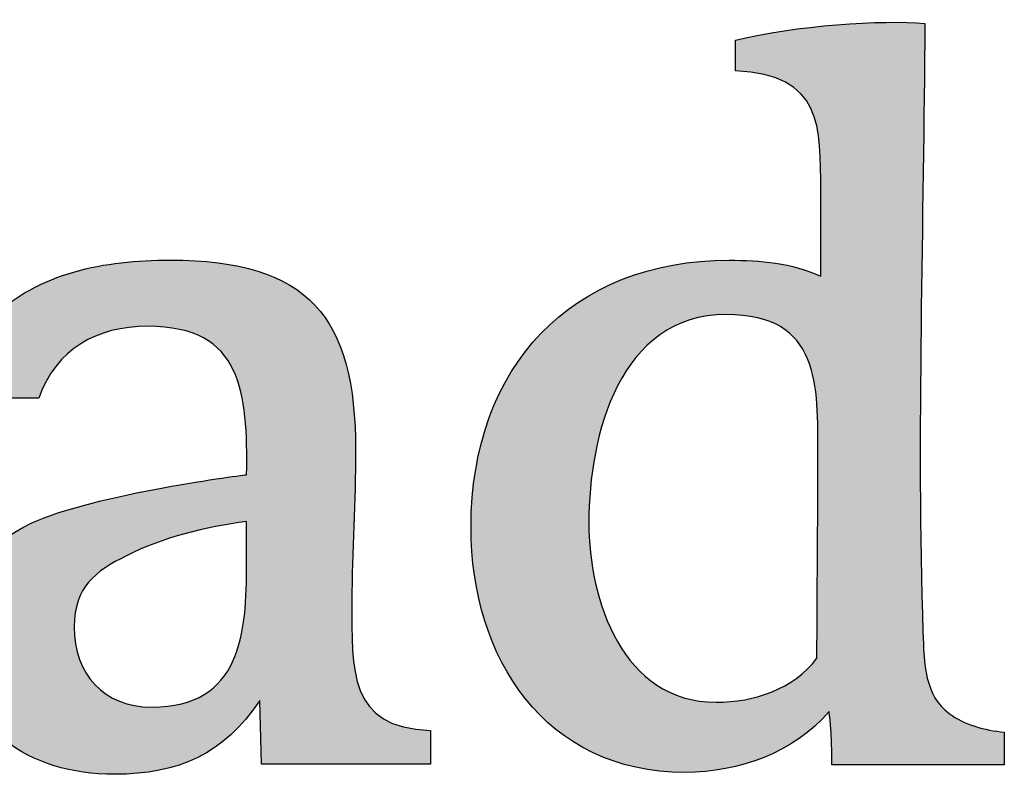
# Model space of a CAD drawing. Header units: millimetres. Extents: x 721 to 836, y 20 to 293.
# Tile 14 of 19: x 770 to 779, y 142 to 149. Entities that reach past the tile are written whole.
import ezdxf

# ---------------------------------------------------------------- set-up
doc = ezdxf.new("R2010")
doc.units = ezdxf.units.MM
doc.layers.add('P-------W3-', color=8, linetype='Continuous')
doc.layers.add('P-------W34', color=8, linetype='Continuous')

# ---------------------------------------------------------------- blocks, each defined once
blk = doc.blocks.new('STADSFAST_LOGO')
at = {"layer": 'P-------W34'}
h = blk.add_hatch(color=256, dxfattribs=at)
h.dxf.hatch_style = 1
edge = h.paths.add_edge_path()
edge.add_spline(control_points=[(778.2465, 143.3277), (778.1882, 145.0478), (778.2547, 147.0159), (778.2631, 148.7283)], knot_values=[3, 3, 3, 3, 4, 4, 4, 4], degree=3, periodic=0)
edge.add_spline(control_points=[(778.2631, 148.7283), (777.8971, 148.7615), (777.1074, 148.7118), (776.585, 148.5794)], knot_values=[4, 4, 4, 4, 5, 5, 5, 5], degree=3, periodic=0)
edge.add_spline(control_points=[(776.585, 148.5794), (776.585, 148.5794), (776.585, 148.3064), (776.585, 148.3064)], knot_values=[5.00001, 5.00001, 5.00001, 5.00001, 6, 6, 6, 6], degree=3, periodic=0)
edge.add_spline(control_points=[(776.585, 148.3064), (777.3564, 148.2733), (777.3397, 147.8101), (777.3397, 147.2393)], knot_values=[6, 6, 6, 6, 7, 7, 7, 7], degree=3, periodic=0)
edge.add_spline(control_points=[(777.3397, 147.2393), (777.3397, 146.958), (777.3397, 146.6933), (777.3397, 146.4858)], knot_values=[7, 7, 7, 7, 8, 8, 8, 8], degree=3, periodic=0)
edge.add_spline(control_points=[(777.3397, 146.4858), (777.0826, 146.6022), (776.8006, 146.6271), (776.527, 146.6271)], knot_values=[8, 8, 8, 8, 9, 9, 9, 9], degree=3, periodic=0)
edge.add_spline(control_points=[(776.527, 146.6271), (775.1337, 146.6271), (774.2378, 145.6877), (774.2378, 144.2584)], knot_values=[9, 9, 9, 9, 10, 10, 10, 10], degree=3, periodic=0)
edge.add_spline(control_points=[(774.2378, 144.2584), (774.2378, 143.095), (774.8932, 142.0822), (776.1372, 142.0822)], knot_values=[10, 10, 10, 10, 11, 11, 11, 11], degree=3, periodic=0)
edge.add_spline(control_points=[(776.1372, 142.0822), (776.6182, 142.0822), (777.0991, 142.2564), (777.4146, 142.6215)], knot_values=[11, 11, 11, 11, 12, 12, 12, 12], degree=3, periodic=0)
edge.add_spline(control_points=[(777.4146, 142.6215), (777.4146, 142.6215), (777.4396, 142.4555), (777.4396, 142.1486), (777.4396, 142.1486), (778.9682, 142.1486), (778.9682, 142.1486), (778.9682, 142.1486), (778.9682, 142.1486), (778.9682, 142.1486)], knot_values=[12.00001, 12.00001, 12.00001, 12.00001, 13, 13, 13, 14, 14, 14, 14.99998, 14.99998, 14.99998, 14.99998], degree=3, periodic=0)
edge.add_spline(control_points=[(778.9682, 142.1486), (778.9682, 142.1486), (778.9682, 142.4389), (778.9682, 142.4389)], knot_values=[0.00001, 0.00001, 0.00001, 0.00001, 1, 1, 1, 1], degree=3, periodic=0)
edge.add_spline(control_points=[(778.9682, 142.4389), (778.794, 142.4555), (778.6115, 142.5054), (778.4788, 142.6049)], knot_values=[1, 1, 1, 1, 2, 2, 2, 2], degree=3, periodic=0)
edge.add_spline(control_points=[(778.4788, 142.6049), (778.2631, 142.7626), (778.2547, 143.0451), (778.2465, 143.3277)], knot_values=[2, 2, 2, 2, 3, 3, 3, 3], degree=3, periodic=0)
edge = h.paths.add_edge_path(flags=16)
edge.add_spline(control_points=[(775.283, 144.2999), (775.283, 145.0727), (775.5567, 146.1448), (776.5021, 146.1448)], knot_values=[3, 3, 3, 3, 4, 4, 4, 4], degree=3, periodic=0)
edge.add_spline(control_points=[(776.5021, 146.1448), (777.3397, 146.1448), (777.3148, 145.5215), (777.3148, 144.8816), (777.3148, 144.8816), (777.3148, 144.8816), (777.3148, 144.8816)], knot_values=[4, 4, 4, 4, 5, 5, 5, 6, 6, 6, 6], degree=3, periodic=0)
edge.add_spline(control_points=[(777.3148, 144.8816), (777.3148, 144.2833), (777.3065, 143.685), (777.3065, 143.095)], knot_values=[0, 0, 0, 0, 1, 1, 1, 1], degree=3, periodic=0)
edge.add_spline(control_points=[(777.3065, 143.095), (777.0991, 142.8208), (776.7509, 142.7044), (776.4109, 142.7044)], knot_values=[1, 1, 1, 1, 2, 2, 2, 2], degree=3, periodic=0)
edge.add_spline(control_points=[(776.4109, 142.7044), (775.5816, 142.7044), (775.283, 143.6102), (775.283, 144.2999)], knot_values=[2, 2, 2, 2, 3, 3, 3, 3], degree=3, periodic=0)
h = blk.add_hatch(color=256, dxfattribs=at)
h.dxf.hatch_style = 1
edge = h.paths.add_edge_path()
edge.add_spline(control_points=[(773.2138, 144.9387), (773.2138, 146.123), (772.8007, 146.6279), (771.5694, 146.6279)], knot_values=[3, 3, 3, 3, 4, 4, 4, 4], degree=3, periodic=0)
edge.add_spline(control_points=[(771.5694, 146.6279), (770.9824, 146.6279), (770.4111, 146.5203), (769.9717, 146.1065), (769.9717, 146.1065), (770.0048, 145.9305), (770.038, 145.7545)], knot_values=[4, 4, 4, 4, 5, 5, 5, 5.5, 5.5, 5.5, 5.5], degree=3, periodic=0)
edge.add_spline(control_points=[(770.038, 145.7545), (770.0711, 145.5785), (770.1043, 145.4025), (770.1043, 145.4025)], knot_values=[5.5, 5.5, 5.5, 5.5, 6, 6, 6, 6], degree=3, periodic=0)
edge.add_spline(control_points=[(770.1043, 145.4025), (770.1043, 145.4025), (770.4028, 145.4025), (770.4028, 145.4025)], knot_values=[6.00001, 6.00001, 6.00001, 6.00001, 7, 7, 7, 7], degree=3, periodic=0)
edge.add_spline(control_points=[(770.4028, 145.4025), (770.5603, 145.8414), (770.9162, 146.0403), (771.3709, 146.0403)], knot_values=[7, 7, 7, 7, 8, 8, 8, 8], degree=3, periodic=0)
edge.add_spline(control_points=[(771.3709, 146.0403), (772.2142, 146.0403), (772.2556, 145.4522), (772.2473, 144.7234), (772.2473, 144.7234), (770.9079, 144.5578), (770.3364, 144.2928)], knot_values=[8, 8, 8, 8, 9, 9, 9, 10, 10, 10, 10], degree=3, periodic=0)
edge.add_spline(control_points=[(770.3364, 144.2928), (769.9219, 144.1023), (769.6981, 143.771), (769.6981, 143.2824)], knot_values=[10, 10, 10, 10, 11, 11, 11, 11], degree=3, periodic=0)
edge.add_spline(control_points=[(769.6981, 143.2824), (769.6981, 142.4707), (770.3199, 142.0649), (771.0733, 142.0649)], knot_values=[11, 11, 11, 11, 12, 12, 12, 12], degree=3, periodic=0)
edge.add_spline(control_points=[(771.0733, 142.0649), (771.6438, 142.0649), (772.0489, 142.2471), (772.363, 142.7192), (772.363, 142.7192), (772.3795, 142.156), (772.3795, 142.156), (772.3795, 142.156), (773.8775, 142.156), (773.8775, 142.156), (773.8775, 142.156), (773.8775, 142.156), (773.8775, 142.156)], knot_values=[12, 12, 12, 12, 13, 13, 13, 14, 14, 14, 15, 15, 15, 15.99997, 15.99997, 15.99997, 15.99997], degree=3, periodic=0)
edge.add_spline(control_points=[(773.8775, 142.156), (773.8775, 142.156), (773.8775, 142.4541), (773.8775, 142.4541)], knot_values=[0.00001, 0.00001, 0.00001, 0.00001, 1, 1, 1, 1], degree=3, periodic=0)
edge.add_spline(control_points=[(773.8775, 142.4541), (773.1476, 142.479), (773.1807, 142.9925), (773.1807, 143.5971)], knot_values=[1, 1, 1, 1, 2, 2, 2, 2], degree=3, periodic=0)
edge.add_spline(control_points=[(773.1807, 143.5971), (773.1807, 144.0443), (773.2138, 144.4915), (773.2138, 144.9387)], knot_values=[2, 2, 2, 2, 3, 3, 3, 3], degree=3, periodic=0)
edge = h.paths.add_edge_path(flags=16)
edge.add_spline(control_points=[(771.1808, 144.0029), (771.5032, 144.1685), (771.8836, 144.2596), (772.2473, 144.3093), (772.2473, 144.3093), (772.2473, 143.9449), (772.2473, 143.9449), (772.2473, 143.9449), (772.2473, 143.9449), (772.2473, 143.9449)], knot_values=[3, 3, 3, 3, 4, 4, 4, 5, 5, 5, 5.99998, 5.99998, 5.99998, 5.99998], degree=3, periodic=0)
edge.add_spline(control_points=[(772.2473, 143.9449), (772.2473, 143.3072), (772.1977, 142.6612), (771.404, 142.6612)], knot_values=[0, 0, 0, 0, 1, 1, 1, 1], degree=3, periodic=0)
edge.add_spline(control_points=[(771.404, 142.6612), (770.9824, 142.6612), (770.7178, 142.9511), (770.7178, 143.3734)], knot_values=[1, 1, 1, 1, 2, 2, 2, 2], degree=3, periodic=0)
edge.add_spline(control_points=[(770.7178, 143.3734), (770.7178, 143.7296), (770.9079, 143.8703), (771.1808, 144.0029)], knot_values=[2, 2, 2, 2, 3, 3, 3, 3], degree=3, periodic=0)

msp = doc.modelspace()

# ---------------------------------------------------------------- linework, layer by layer
at = {"layer": 'P-------W3-'}
for points, knots in [([(778.9682, 142.1486), (778.9682, 142.1486), (778.9682, 142.4389), (778.9682, 142.4389), (778.794, 142.4555), (778.6115, 142.5054), (778.4788, 142.6049), (778.2631, 142.7626), (778.2547, 143.0451), (778.2465, 143.3277), (778.1882, 145.0478), (778.2547, 147.0159), (778.2631, 148.7283), (777.8971, 148.7615), (777.1074, 148.7118), (776.585, 148.5794), (776.585, 148.5794), (776.585, 148.3064), (776.585, 148.3064), (777.3564, 148.2733), (777.3397, 147.8101), (777.3397, 147.2393), (777.3397, 146.958), (777.3397, 146.6933), (777.3397, 146.4858), (777.0826, 146.6022), (776.8006, 146.6271), (776.527, 146.6271), (775.1337, 146.6271), (774.2378, 145.6877), (774.2378, 144.2584), (774.2378, 143.095), (774.8932, 142.0822), (776.1372, 142.0822), (776.6182, 142.0822), (777.0991, 142.2564), (777.4146, 142.6215), (777.4146, 142.6215), (777.4396, 142.4555), (777.4396, 142.1486), (777.4396, 142.1486), (778.9682, 142.1486), (778.9682, 142.1486), (778.9682, 142.1486), (778.9682, 142.1486), (778.9682, 142.1486)], [0, 0, 0, 0, 1, 1, 1, 2, 2, 2, 3, 3, 3, 4, 4, 4, 5, 5, 5, 6, 6, 6, 7, 7, 7, 8, 8, 8, 9, 9, 9, 10, 10, 10, 11, 11, 11, 12, 12, 12, 13, 13, 13, 14, 14, 14, 15, 15, 15, 15]), ([(773.8775, 142.156), (773.8775, 142.156), (773.8775, 142.4541), (773.8775, 142.4541), (773.1476, 142.479), (773.1807, 142.9925), (773.1807, 143.5971), (773.1807, 144.0443), (773.2138, 144.4915), (773.2138, 144.9387), (773.2138, 146.123), (772.8007, 146.6279), (771.5694, 146.6279), (770.9824, 146.6279), (770.4111, 146.5203), (769.9717, 146.1065), (769.9717, 146.1065), (770.1043, 145.4025), (770.1043, 145.4025), (770.1043, 145.4025), (770.4028, 145.4025), (770.4028, 145.4025), (770.5603, 145.8414), (770.9162, 146.0403), (771.3709, 146.0403), (772.2142, 146.0403), (772.2556, 145.4522), (772.2473, 144.7234), (772.2473, 144.7234), (770.9079, 144.5578), (770.3364, 144.2928), (769.9219, 144.1023), (769.6981, 143.771), (769.6981, 143.2824), (769.6981, 142.4707), (770.3199, 142.0649), (771.0733, 142.0649), (771.6438, 142.0649), (772.0489, 142.2471), (772.363, 142.7192), (772.363, 142.7192), (772.3795, 142.156), (772.3795, 142.156), (772.3795, 142.156), (773.8775, 142.156), (773.8775, 142.156), (773.8775, 142.156), (773.8775, 142.156), (773.8775, 142.156)], [0, 0, 0, 0, 1, 1, 1, 2, 2, 2, 3, 3, 3, 4, 4, 4, 5, 5, 5, 6, 6, 6, 7, 7, 7, 8, 8, 8, 9, 9, 9, 10, 10, 10, 11, 11, 11, 12, 12, 12, 13, 13, 13, 14, 14, 14, 15, 15, 15, 16, 16, 16, 16]), ([(777.3148, 144.8816), (777.3148, 144.2833), (777.3065, 143.685), (777.3065, 143.095), (777.0991, 142.8208), (776.7509, 142.7044), (776.4109, 142.7044), (775.5816, 142.7044), (775.283, 143.6102), (775.283, 144.2999), (775.283, 145.0727), (775.5567, 146.1448), (776.5021, 146.1448), (777.3397, 146.1448), (777.3148, 145.5215), (777.3148, 144.8816), (777.3148, 144.8816), (777.3148, 144.8816), (777.3148, 144.8816)], [0, 0, 0, 0, 1, 1, 1, 2, 2, 2, 3, 3, 3, 4, 4, 4, 5, 5, 5, 6, 6, 6, 6]), ([(772.2473, 143.9449), (772.2473, 143.3072), (772.1977, 142.6612), (771.404, 142.6612), (770.9824, 142.6612), (770.7178, 142.9511), (770.7178, 143.3734), (770.7178, 143.7296), (770.9079, 143.8703), (771.1808, 144.0029), (771.5032, 144.1685), (771.8836, 144.2596), (772.2473, 144.3093), (772.2473, 144.3093), (772.2473, 143.9449), (772.2473, 143.9449), (772.2473, 143.9449), (772.2473, 143.9449), (772.2473, 143.9449)], [0, 0, 0, 0, 1, 1, 1, 2, 2, 2, 3, 3, 3, 4, 4, 4, 5, 5, 5, 6, 6, 6, 6])]:
    msp.add_open_spline(points, degree=3, knots=knots, dxfattribs=at)

# ---------------------------------------------------------------- block references
msp.add_blockref('STADSFAST_LOGO', (0, 0))

doc.saveas('drawing.dxf')
